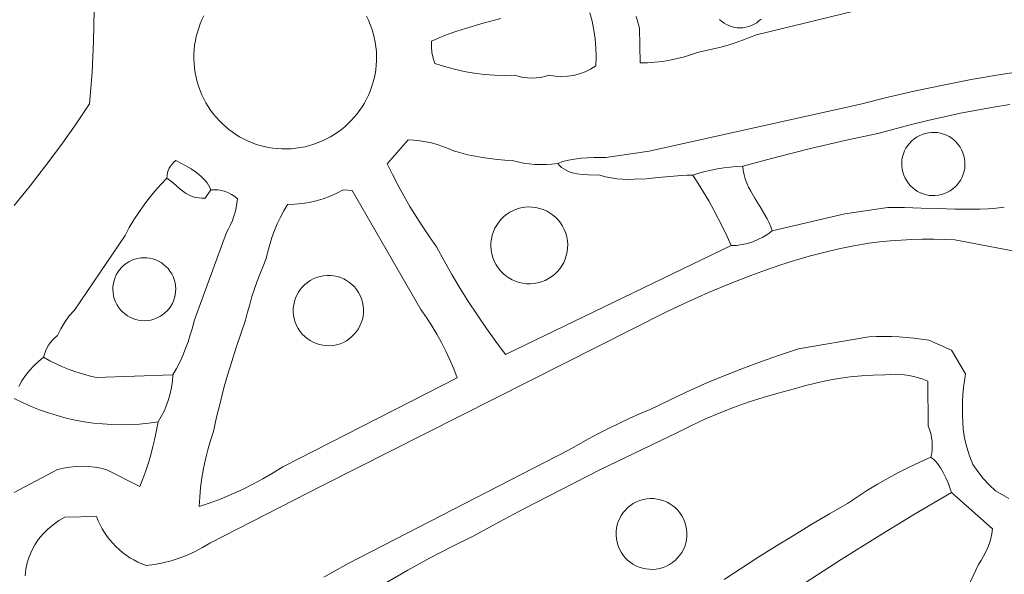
# Model space of a CAD drawing. Header units: inches. Extents: x 36.3 to 71.4, y 17.4 to 61.7.
# Tile 3 of 14: x 42.7 to 54.4, y 25.6 to 32.2. Entities that reach past the tile are written whole.
import ezdxf

# ---------------------------------------------------------------- set-up
doc = ezdxf.new("R2010")
doc.units = ezdxf.units.IN
doc.header["$MEASUREMENT"] = 0
doc.layers.add('10_CLOSED_AREAS', color=7, linetype='CONTINUOUS', lineweight=18)
doc.layers.add('20_EXACT_CIRCLES', color=7, linetype='CONTINUOUS', lineweight=18)

msp = doc.modelspace()

# ---------------------------------------------------------------- linework, layer by layer
at = {"layer": '10_CLOSED_AREAS'}
for points in [[(53.195, 32.452), (51.457, 32.026), (51.374, 31.991), (51.289, 31.959), (51.203, 31.93), (51.117, 31.902), (51.03, 31.878), (50.942, 31.856), (50.854, 31.836), (50.765, 31.819), (50.681, 31.789), (50.595, 31.763), (50.508, 31.74), (50.421, 31.722), (50.333, 31.707), (50.244, 31.697), (50.154, 31.691), (50.065, 31.689), (50.061, 32.106), (50.039, 32.174), (50.021, 32.243)], [(50.021, 32.243), (50.039, 32.174), (50.061, 32.106), (50.065, 31.689), (50.154, 31.691), (50.244, 31.697), (50.333, 31.707), (50.421, 31.722), (50.508, 31.74), (50.595, 31.763), (50.681, 31.789), (50.765, 31.819), (50.854, 31.836), (50.942, 31.856), (51.03, 31.878), (51.117, 31.902), (51.203, 31.93), (51.289, 31.959), (51.374, 31.991), (51.457, 32.026), (53.195, 32.452)], [(43.54, 32.324), (43.538, 32.137), (43.534, 31.949), (43.526, 31.762), (43.516, 31.575), (43.503, 31.388), (43.487, 31.201), (43.317, 30.95), (43.142, 30.702), (42.962, 30.459), (42.777, 30.22), (42.586, 29.985)], [(49.465, 32.289), (49.493, 32.186), (49.515, 32.081), (49.53, 31.975), (49.539, 31.869), (49.542, 31.762), (49.538, 31.654), (49.475, 31.615), (49.409, 31.583), (49.34, 31.558), (49.269, 31.54), (49.197, 31.529), (49.124, 31.525), (49.05, 31.53), (48.977, 31.542), (48.927, 31.526), (48.876, 31.516), (48.825, 31.509), (48.773, 31.507), (48.721, 31.509), (48.67, 31.516), (48.619, 31.527), (48.569, 31.542), (48.447, 31.539), (48.326, 31.543), (48.205, 31.552), (48.085, 31.566), (47.965, 31.587), (47.847, 31.613), (47.73, 31.645), (47.614, 31.683), (47.593, 31.747), (47.579, 31.814), (47.572, 31.881), (47.572, 31.949), (47.671, 31.992), (47.772, 32.031), (47.875, 32.067), (47.978, 32.1), (48.189, 32.162), (48.401, 32.22)], [(54.419, 29.965), (54.322, 29.954), (54.224, 29.947), (54.126, 29.943), (54.027, 29.94), (53.828, 29.942), (53.628, 29.948), (53.427, 29.955), (53.227, 29.96), (53.028, 29.96), (52.512, 29.885), (51.645, 29.681), (51.591, 29.642), (51.534, 29.607), (51.475, 29.577), (51.414, 29.552), (51.351, 29.533), (51.286, 29.518), (51.22, 29.509), (51.153, 29.506), (48.456, 28.206), (48.341, 28.36), (48.23, 28.515), (48.122, 28.673), (48.017, 28.833), (47.915, 28.995), (47.817, 29.159), (47.723, 29.325), (47.631, 29.493), (47.548, 29.611), (47.468, 29.73), (47.39, 29.852), (47.315, 29.975), (47.243, 30.099), (47.174, 30.226), (47.108, 30.354), (47.045, 30.483), (47.294, 30.77), (47.364, 30.766), (47.434, 30.758), (47.504, 30.747), (47.572, 30.732), (47.64, 30.714), (47.707, 30.692), (47.773, 30.667), (47.837, 30.638), (47.923, 30.614), (48.009, 30.592), (48.096, 30.574), (48.184, 30.558), (48.272, 30.545), (48.36, 30.534), (48.449, 30.527), (48.538, 30.522), (48.605, 30.506), (48.672, 30.493), (48.74, 30.483), (48.808, 30.477), (48.876, 30.475), (48.945, 30.476), (49.013, 30.481), (49.082, 30.489), (49.142, 30.511), (49.21, 30.528), (49.283, 30.54), (49.359, 30.549), (49.437, 30.554), (49.513, 30.558), (49.657, 30.56), (50.173, 30.633), (52.702, 31.195), (53.03, 31.278), (53.359, 31.355), (53.689, 31.425), (54.021, 31.489), (54.354, 31.548), (54.688, 31.6)], [(54.688, 31.6), (54.354, 31.548), (54.021, 31.489), (53.689, 31.425), (53.359, 31.355), (53.03, 31.278), (52.702, 31.195), (50.173, 30.633), (49.657, 30.56), (49.513, 30.558), (49.437, 30.554), (49.359, 30.549), (49.283, 30.54), (49.21, 30.528), (49.142, 30.511), (49.082, 30.489), (49.103, 30.463), (49.127, 30.441), (49.153, 30.422), (49.181, 30.406), (49.211, 30.392), (49.243, 30.381), (49.276, 30.372), (49.309, 30.364), (49.379, 30.355), (49.449, 30.35), (49.586, 30.347), (49.652, 30.329), (49.719, 30.315), (49.787, 30.305), (49.856, 30.3), (49.926, 30.297), (49.996, 30.298), (50.138, 30.305), (50.281, 30.318), (50.422, 30.332), (50.561, 30.344), (50.63, 30.347), (50.697, 30.348), (50.77, 30.371), (50.843, 30.391), (50.917, 30.408), (50.992, 30.422), (51.067, 30.434), (51.142, 30.443), (51.218, 30.45), (51.294, 30.454), (51.698, 30.564), (52.104, 30.667), (52.512, 30.761), (52.922, 30.848), (53.115, 30.901), (53.309, 30.952), (53.503, 31), (53.699, 31.045), (53.895, 31.087), (54.091, 31.126), (54.288, 31.161), (54.486, 31.194)], [(54.486, 31.194), (54.288, 31.161), (54.091, 31.126), (53.895, 31.087), (53.699, 31.045), (53.503, 31), (53.309, 30.952), (53.115, 30.901), (52.922, 30.848), (52.512, 30.761), (52.104, 30.667), (51.698, 30.564), (51.294, 30.454), (51.299, 30.402), (51.309, 30.352), (51.323, 30.302), (51.342, 30.253), (51.363, 30.205), (51.388, 30.157), (51.443, 30.063), (51.501, 29.969), (51.557, 29.874), (51.583, 29.827), (51.607, 29.779), (51.628, 29.73), (51.645, 29.681), (52.512, 29.885), (53.028, 29.96), (53.227, 29.96), (53.427, 29.955), (53.628, 29.948), (53.828, 29.942), (54.027, 29.94), (54.126, 29.943), (54.224, 29.947), (54.322, 29.954), (54.419, 29.965)], [(42.643, 27.823), (42.679, 27.89), (42.721, 27.954), (42.768, 28.015), (42.82, 28.071), (42.876, 28.123), (42.937, 28.171), (42.947, 28.209), (42.96, 28.246), (42.977, 28.282), (42.996, 28.315), (43.019, 28.347), (43.044, 28.377), (43.072, 28.405), (43.102, 28.43), (43.143, 28.513), (43.19, 28.591), (43.244, 28.666), (43.305, 28.736), (43.911, 29.627), (43.962, 29.721), (44.016, 29.812), (44.074, 29.902), (44.135, 29.989), (44.2, 30.074), (44.267, 30.156), (44.338, 30.236), (44.412, 30.313), (44.414, 30.344), (44.419, 30.374), (44.428, 30.403), (44.44, 30.43), (44.455, 30.456), (44.473, 30.481), (44.494, 30.503), (44.517, 30.523), (44.576, 30.493), (44.639, 30.46), (44.702, 30.422), (44.763, 30.379), (44.819, 30.333), (44.845, 30.309), (44.869, 30.283), (44.891, 30.257), (44.91, 30.23), (44.926, 30.202), (44.938, 30.173), (44.982, 30.174), (45.024, 30.171), (45.066, 30.164), (45.107, 30.152), (45.147, 30.136), (45.185, 30.117), (45.221, 30.093), (45.254, 30.066), (45.248, 30.012), (45.239, 29.959), (45.227, 29.907), (45.212, 29.856), (45.194, 29.806), (45.173, 29.756), (45.149, 29.708), (45.122, 29.662), (44.736, 28.609), (44.715, 28.524), (44.691, 28.44), (44.664, 28.357), (44.633, 28.275), (44.6, 28.194), (44.564, 28.115), (44.524, 28.037), (44.482, 27.961), (44.477, 27.886), (44.466, 27.812), (44.451, 27.74), (44.432, 27.668), (44.407, 27.598), (44.378, 27.529), (44.344, 27.463), (44.306, 27.399), (44.288, 27.3), (44.268, 27.201), (44.244, 27.104), (44.218, 27.007), (44.19, 26.91), (44.159, 26.815), (44.125, 26.72), (44.089, 26.626), (43.695, 26.827), (43.622, 26.845), (43.549, 26.858), (43.474, 26.866), (43.4, 26.869), (43.325, 26.867), (43.251, 26.86), (43.177, 26.848), (43.104, 26.83), (42.586, 26.556)], [(42.718, 25.559), (42.726, 25.638), (42.741, 25.714), (42.765, 25.789), (42.795, 25.861), (42.833, 25.931), (42.878, 25.997), (42.929, 26.059), (42.987, 26.118), (43.05, 26.171), (43.119, 26.22), (43.193, 26.263), (43.569, 26.269), (43.589, 26.219), (43.612, 26.17), (43.638, 26.122), (43.666, 26.076), (43.696, 26.032), (43.729, 25.989), (43.763, 25.949), (43.8, 25.91), (43.839, 25.874), (43.88, 25.839), (43.923, 25.807), (43.968, 25.777), (44.014, 25.75), (44.062, 25.725), (44.111, 25.702), (44.162, 25.683), (44.264, 25.695), (44.364, 25.714), (44.462, 25.739), (44.559, 25.77), (44.654, 25.807), (44.747, 25.85), (44.836, 25.898), (44.923, 25.952), (46.261, 26.637), (50.388, 28.718), (50.635, 28.836), (50.884, 28.947), (51.136, 29.051), (51.391, 29.148), (51.563, 29.212), (51.736, 29.272), (51.91, 29.327), (52.086, 29.378), (52.263, 29.425), (52.441, 29.466), (52.62, 29.504), (52.801, 29.537), (52.929, 29.551), (53.057, 29.563), (53.185, 29.571), (53.314, 29.578), (53.442, 29.581), (53.571, 29.582), (53.699, 29.58), (53.828, 29.575), (54.559, 29.435)], [(54.559, 29.435), (53.828, 29.575), (53.699, 29.58), (53.571, 29.582), (53.442, 29.581), (53.314, 29.578), (53.185, 29.571), (53.057, 29.563), (52.929, 29.551), (52.801, 29.537), (52.62, 29.504), (52.441, 29.466), (52.263, 29.425), (52.086, 29.378), (51.91, 29.327), (51.736, 29.272), (51.563, 29.212), (51.391, 29.148), (51.136, 29.051), (50.884, 28.947), (50.635, 28.836), (50.388, 28.718), (46.261, 26.637), (44.923, 25.952), (44.836, 25.898), (44.747, 25.85), (44.654, 25.807), (44.559, 25.77), (44.462, 25.739), (44.364, 25.714), (44.264, 25.695), (44.162, 25.683), (44.111, 25.702), (44.062, 25.725), (44.014, 25.75), (43.968, 25.777), (43.923, 25.807), (43.88, 25.839), (43.839, 25.874), (43.8, 25.91), (43.763, 25.949), (43.729, 25.989), (43.696, 26.032), (43.666, 26.076), (43.638, 26.122), (43.612, 26.17), (43.589, 26.219), (43.569, 26.269), (43.193, 26.263), (43.119, 26.22), (43.05, 26.171), (42.987, 26.118), (42.929, 26.059), (42.878, 25.997), (42.833, 25.931), (42.795, 25.861), (42.765, 25.789), (42.741, 25.714), (42.726, 25.638), (42.718, 25.559)], [(54.472, 26.485), (54.417, 26.517), (54.314, 26.575), (54.238, 26.648), (54.167, 26.725), (54.102, 26.806), (54.041, 26.892), (54.001, 26.994), (53.969, 27.098), (53.945, 27.205), (53.929, 27.313), (53.923, 27.396), (53.92, 27.479), (53.919, 27.561), (53.921, 27.644), (53.925, 27.727), (53.932, 27.809), (53.942, 27.891), (53.954, 27.973), (53.789, 28.255), (53.516, 28.375), (53.427, 28.389), (53.338, 28.4), (53.248, 28.409), (53.159, 28.416), (53.069, 28.42), (52.979, 28.421), (52.89, 28.42), (52.8, 28.416), (51.96, 28.273), (51.732, 28.198), (51.506, 28.119), (51.281, 28.035), (51.058, 27.946), (50.837, 27.853), (50.618, 27.756), (50.401, 27.653), (50.186, 27.547), (50.06, 27.494), (49.935, 27.439), (49.812, 27.382), (49.69, 27.322), (49.568, 27.26), (49.448, 27.196), (49.329, 27.129), (49.212, 27.06), (46.576, 25.707), (46.286, 25.546)], [(46.286, 25.546), (46.576, 25.707), (49.212, 27.06), (49.329, 27.129), (49.448, 27.196), (49.568, 27.26), (49.69, 27.322), (49.812, 27.382), (49.935, 27.439), (50.06, 27.494), (50.186, 27.547), (50.401, 27.653), (50.618, 27.756), (50.837, 27.853), (51.058, 27.946), (51.281, 28.035), (51.506, 28.119), (51.732, 28.198), (51.96, 28.273), (52.8, 28.416), (52.89, 28.42), (52.979, 28.421), (53.069, 28.42), (53.159, 28.416), (53.248, 28.409), (53.338, 28.4), (53.427, 28.389), (53.516, 28.375), (53.789, 28.255), (53.954, 27.973), (53.942, 27.891), (53.932, 27.809), (53.925, 27.727), (53.921, 27.644), (53.919, 27.561), (53.92, 27.479), (53.923, 27.396), (53.929, 27.313), (53.945, 27.205), (53.969, 27.098), (54.001, 26.994), (54.041, 26.892), (54.102, 26.806), (54.167, 26.725), (54.238, 26.648), (54.314, 26.575), (54.417, 26.517), (54.472, 26.485)], [(42.586, 27.68), (42.686, 27.63), (42.787, 27.585), (42.89, 27.544), (42.995, 27.507), (43.1, 27.474), (43.207, 27.446), (43.315, 27.421), (43.423, 27.402), (43.533, 27.386), (43.643, 27.375), (43.753, 27.368), (43.863, 27.365), (43.974, 27.367), (44.085, 27.373), (44.196, 27.384), (44.306, 27.399), (44.344, 27.463), (44.378, 27.529), (44.407, 27.598), (44.432, 27.668), (44.451, 27.74), (44.466, 27.812), (44.477, 27.886), (44.482, 27.961), (43.566, 27.93), (43.484, 27.949), (43.402, 27.972), (43.322, 27.998), (43.242, 28.027), (43.164, 28.059), (43.087, 28.094), (43.011, 28.131), (42.937, 28.171), (42.876, 28.123), (42.82, 28.071), (42.768, 28.015), (42.721, 27.954), (42.679, 27.89), (42.643, 27.823)], [(47.035, 25.479), (47.291, 25.628), (47.551, 25.771), (47.814, 25.907), (48.08, 26.037), (48.378, 26.2), (48.678, 26.36), (48.98, 26.518), (49.282, 26.673), (49.586, 26.826), (49.891, 26.976), (50.198, 27.123), (50.506, 27.268), (50.672, 27.352), (50.84, 27.431), (51.011, 27.505), (51.184, 27.573), (51.359, 27.636), (51.536, 27.693), (51.715, 27.744), (51.896, 27.79), (52.029, 27.83), (52.164, 27.864), (52.3, 27.893), (52.437, 27.917), (52.575, 27.936), (52.713, 27.949), (52.852, 27.958), (52.991, 27.961), (53.057, 27.967), (53.123, 27.969), (53.189, 27.966), (53.254, 27.958), (53.318, 27.947), (53.382, 27.93), (53.445, 27.91), (53.506, 27.885), (53.507, 27.351), (53.525, 27.307), (53.539, 27.261), (53.549, 27.214), (53.556, 27.167), (53.558, 27.12), (53.556, 27.072), (53.551, 27.025), (53.541, 26.977), (53.562, 26.963), (53.582, 26.946), (53.602, 26.926), (53.621, 26.903), (53.657, 26.851), (53.69, 26.793), (53.72, 26.731), (53.747, 26.67), (53.769, 26.61), (53.787, 26.556), (54.278, 26.12), (54.269, 26.063), (54.256, 26.007), (54.24, 25.952), (54.221, 25.898), (54.198, 25.845), (54.172, 25.794), (54.143, 25.744), (54.111, 25.696), (53.759, 24.952)], [(51.071, 25.516), (51.278, 25.652), (51.486, 25.786), (51.696, 25.918), (51.906, 26.048), (52.118, 26.176), (52.331, 26.302), (52.546, 26.426), (52.663, 26.506), (52.783, 26.583), (52.905, 26.657), (53.029, 26.728), (53.154, 26.795), (53.282, 26.859), (53.411, 26.92), (53.541, 26.977), (53.551, 27.025), (53.556, 27.072), (53.558, 27.12), (53.556, 27.167), (53.549, 27.214), (53.539, 27.261), (53.525, 27.307), (53.507, 27.351), (53.506, 27.885), (53.445, 27.91), (53.382, 27.93), (53.318, 27.947), (53.254, 27.958), (53.189, 27.966), (53.123, 27.969), (53.057, 27.967), (52.991, 27.961), (52.852, 27.958), (52.713, 27.949), (52.575, 27.936), (52.437, 27.917), (52.3, 27.893), (52.164, 27.864), (52.029, 27.83), (51.896, 27.79), (51.715, 27.744), (51.536, 27.693), (51.359, 27.636), (51.184, 27.573), (51.011, 27.505), (50.84, 27.431), (50.672, 27.352), (50.506, 27.268), (50.198, 27.123), (49.891, 26.976), (49.586, 26.826), (49.282, 26.673), (48.98, 26.518), (48.678, 26.36), (48.378, 26.2), (48.08, 26.037), (47.814, 25.907), (47.551, 25.771), (47.291, 25.628), (47.035, 25.479)], [(42.586, 26.556), (43.104, 26.83), (43.177, 26.848), (43.251, 26.86), (43.325, 26.867), (43.4, 26.869), (43.474, 26.866), (43.549, 26.858), (43.622, 26.845), (43.695, 26.827), (44.089, 26.626), (44.125, 26.72), (44.159, 26.815), (44.19, 26.91), (44.218, 27.007), (44.244, 27.104), (44.268, 27.201), (44.288, 27.3), (44.306, 27.399), (44.196, 27.384), (44.085, 27.373), (43.974, 27.367), (43.863, 27.365), (43.753, 27.368), (43.643, 27.375), (43.533, 27.386), (43.423, 27.402), (43.315, 27.421), (43.207, 27.446), (43.1, 27.474), (42.995, 27.507), (42.89, 27.544), (42.787, 27.585), (42.686, 27.63), (42.586, 27.68)], [(52.037, 25.477), (52.47, 25.755), (52.905, 26.027), (53.344, 26.295), (53.787, 26.556), (53.769, 26.61), (53.747, 26.67), (53.72, 26.731), (53.69, 26.793), (53.657, 26.851), (53.621, 26.903), (53.602, 26.926), (53.582, 26.946), (53.562, 26.963), (53.541, 26.977), (53.411, 26.92), (53.282, 26.859), (53.154, 26.795), (53.029, 26.728), (52.905, 26.657), (52.783, 26.583), (52.663, 26.506), (52.546, 26.426), (52.331, 26.302), (52.118, 26.176), (51.906, 26.048), (51.696, 25.918), (51.486, 25.786), (51.278, 25.652), (51.071, 25.516)], [(53.759, 24.952), (54.111, 25.696), (54.143, 25.744), (54.172, 25.794), (54.198, 25.845), (54.221, 25.898), (54.24, 25.952), (54.256, 26.007), (54.269, 26.063), (54.278, 26.12), (53.787, 26.556), (53.344, 26.295), (52.905, 26.027), (52.47, 25.755), (52.037, 25.477)]]:
    msp.add_lwpolyline(points, dxfattribs=at)
for points in [[(51.153, 29.506), (51.105, 29.615), (51.054, 29.724), (51, 29.831), (50.944, 29.937), (50.886, 30.042), (50.825, 30.146), (50.762, 30.248), (50.697, 30.348), (50.63, 30.347), (50.561, 30.344), (50.422, 30.332), (50.281, 30.318), (50.138, 30.305), (49.996, 30.298), (49.926, 30.297), (49.856, 30.3), (49.787, 30.305), (49.719, 30.315), (49.652, 30.329), (49.586, 30.347), (49.449, 30.35), (49.379, 30.355), (49.309, 30.364), (49.276, 30.372), (49.243, 30.381), (49.211, 30.392), (49.181, 30.406), (49.153, 30.422), (49.127, 30.441), (49.103, 30.463), (49.082, 30.489), (49.013, 30.481), (48.945, 30.476), (48.876, 30.475), (48.808, 30.477), (48.74, 30.483), (48.672, 30.493), (48.605, 30.506), (48.538, 30.522), (48.449, 30.527), (48.36, 30.534), (48.272, 30.545), (48.184, 30.558), (48.096, 30.574), (48.009, 30.592), (47.923, 30.614), (47.837, 30.638), (47.773, 30.667), (47.707, 30.692), (47.64, 30.714), (47.572, 30.732), (47.504, 30.747), (47.434, 30.758), (47.364, 30.766), (47.294, 30.77), (47.045, 30.483), (47.108, 30.354), (47.174, 30.226), (47.243, 30.099), (47.315, 29.975), (47.39, 29.852), (47.468, 29.73), (47.548, 29.611), (47.631, 29.493), (47.723, 29.325), (47.817, 29.159), (47.915, 28.995), (48.017, 28.833), (48.122, 28.673), (48.23, 28.515), (48.341, 28.36), (48.456, 28.206)], [(44.517, 30.523), (44.494, 30.503), (44.473, 30.481), (44.455, 30.456), (44.44, 30.43), (44.428, 30.403), (44.419, 30.374), (44.414, 30.344), (44.412, 30.313), (44.469, 30.268), (44.521, 30.223), (44.569, 30.181), (44.617, 30.144), (44.642, 30.127), (44.668, 30.112), (44.696, 30.1), (44.725, 30.089), (44.757, 30.081), (44.791, 30.075), (44.828, 30.073), (44.868, 30.073), (44.938, 30.173), (44.926, 30.202), (44.91, 30.23), (44.891, 30.257), (44.869, 30.283), (44.845, 30.309), (44.819, 30.333), (44.763, 30.379), (44.702, 30.422), (44.639, 30.46), (44.576, 30.493)], [(50.697, 30.348), (50.762, 30.248), (50.825, 30.146), (50.886, 30.042), (50.944, 29.937), (51, 29.831), (51.054, 29.724), (51.105, 29.615), (51.153, 29.506), (51.22, 29.509), (51.286, 29.518), (51.351, 29.533), (51.414, 29.552), (51.475, 29.577), (51.534, 29.607), (51.591, 29.642), (51.645, 29.681), (51.628, 29.73), (51.607, 29.779), (51.583, 29.827), (51.557, 29.874), (51.501, 29.969), (51.443, 30.063), (51.388, 30.157), (51.363, 30.205), (51.342, 30.253), (51.323, 30.302), (51.309, 30.352), (51.299, 30.402), (51.294, 30.454), (51.218, 30.45), (51.142, 30.443), (51.067, 30.434), (50.992, 30.422), (50.917, 30.408), (50.843, 30.391), (50.77, 30.371)], [(44.412, 30.313), (44.338, 30.236), (44.267, 30.156), (44.2, 30.074), (44.135, 29.989), (44.074, 29.902), (44.016, 29.812), (43.962, 29.721), (43.911, 29.627), (43.305, 28.736), (43.244, 28.666), (43.19, 28.591), (43.143, 28.513), (43.102, 28.43), (43.072, 28.405), (43.044, 28.377), (43.019, 28.347), (42.996, 28.315), (42.977, 28.282), (42.96, 28.246), (42.947, 28.209), (42.937, 28.171), (43.011, 28.131), (43.087, 28.094), (43.164, 28.059), (43.242, 28.027), (43.322, 27.998), (43.402, 27.972), (43.484, 27.949), (43.566, 27.93), (44.482, 27.961), (44.524, 28.037), (44.564, 28.115), (44.6, 28.194), (44.633, 28.275), (44.664, 28.357), (44.691, 28.44), (44.715, 28.524), (44.736, 28.609), (45.122, 29.662), (45.149, 29.708), (45.173, 29.756), (45.194, 29.806), (45.212, 29.856), (45.227, 29.907), (45.239, 29.959), (45.248, 30.012), (45.254, 30.066), (45.221, 30.093), (45.185, 30.117), (45.147, 30.136), (45.107, 30.152), (45.066, 30.164), (45.024, 30.171), (44.982, 30.174), (44.938, 30.173), (44.868, 30.073), (44.828, 30.073), (44.791, 30.075), (44.757, 30.081), (44.725, 30.089), (44.696, 30.1), (44.668, 30.112), (44.642, 30.127), (44.617, 30.144), (44.569, 30.181), (44.521, 30.223), (44.469, 30.268)], [(45.851, 29.997), (45.939, 30), (46.026, 30.008), (46.112, 30.022), (46.196, 30.041), (46.28, 30.066), (46.361, 30.096), (46.441, 30.132), (46.518, 30.173), (46.624, 30.166), (47.446, 28.741), (47.513, 28.646), (47.576, 28.549), (47.635, 28.449), (47.691, 28.348), (47.744, 28.245), (47.793, 28.14), (47.839, 28.034), (47.881, 27.925), (45.797, 26.863), (45.679, 26.79), (45.559, 26.721), (45.437, 26.655), (45.313, 26.593), (45.187, 26.536), (45.059, 26.482), (44.929, 26.433), (44.798, 26.388), (44.804, 26.502), (44.814, 26.616), (44.829, 26.73), (44.848, 26.843), (44.871, 26.955), (44.899, 27.067), (44.931, 27.177), (44.967, 27.286), (45.005, 27.455), (45.046, 27.623), (45.089, 27.79), (45.136, 27.957), (45.186, 28.123), (45.238, 28.288), (45.294, 28.452), (45.352, 28.615), (45.375, 28.709), (45.401, 28.803), (45.428, 28.896), (45.458, 28.989), (45.49, 29.081), (45.524, 29.172), (45.56, 29.262), (45.598, 29.352), (45.617, 29.437), (45.64, 29.521), (45.667, 29.604), (45.697, 29.685), (45.73, 29.766), (45.767, 29.844), (45.808, 29.922)]]:
    msp.add_lwpolyline(points, close=True, dxfattribs=at)
at = {"layer": '20_EXACT_CIRCLES'}
for points in [[(46.798, 32.247), (46.821, 32.199), (46.842, 32.149), (46.861, 32.097), (46.877, 32.045), (46.89, 31.991), (46.901, 31.935), (46.909, 31.88), (46.914, 31.824), (46.916, 31.769), (46.916, 31.715), (46.912, 31.661), (46.907, 31.607), (46.898, 31.554), (46.887, 31.502), (46.874, 31.451), (46.858, 31.4), (46.839, 31.351), (46.819, 31.303), (46.796, 31.255), (46.771, 31.209), (46.744, 31.164), (46.714, 31.121), (46.683, 31.079), (46.65, 31.039), (46.614, 31), (46.577, 30.963), (46.538, 30.927), (46.498, 30.894), (46.455, 30.862), (46.411, 30.832), (46.366, 30.805), (46.318, 30.78), (46.27, 30.756), (46.22, 30.736), (46.168, 30.717), (46.116, 30.701), (46.062, 30.688), (46.006, 30.677), (45.951, 30.669), (45.895, 30.664), (45.84, 30.662), (45.786, 30.662), (45.732, 30.665), (45.678, 30.671), (45.625, 30.68), (45.573, 30.691), (45.522, 30.704), (45.471, 30.72), (45.422, 30.739), (45.374, 30.759), (45.326, 30.782), (45.28, 30.807), (45.235, 30.834), (45.192, 30.864), (45.15, 30.895), (45.11, 30.928), (45.071, 30.964), (45.034, 31.001), (44.998, 31.04), (44.965, 31.08), (44.933, 31.123), (44.904, 31.167), (44.876, 31.212), (44.851, 31.26), (44.827, 31.308), (44.807, 31.358), (44.788, 31.41), (44.772, 31.462), (44.759, 31.516), (44.748, 31.571), (44.74, 31.627), (44.735, 31.682), (44.733, 31.737), (44.733, 31.792), (44.737, 31.846), (44.742, 31.9), (44.751, 31.953), (44.762, 32.005), (44.775, 32.056), (44.791, 32.106), (44.81, 32.156), (44.83, 32.204), (44.853, 32.252)], [(51.512, 32.213), (51.487, 32.19), (51.46, 32.169), (51.43, 32.151), (51.399, 32.136), (51.365, 32.123), (51.33, 32.115), (51.295, 32.109), (51.261, 32.108), (51.227, 32.109), (51.193, 32.114), (51.16, 32.123), (51.128, 32.134), (51.098, 32.148), (51.069, 32.165), (51.042, 32.185), (51.017, 32.207)]]:
    msp.add_lwpolyline(points, dxfattribs=at)
for points in [[(53.217, 30.347), (53.206, 30.384), (53.198, 30.421), (53.194, 30.459), (53.193, 30.496), (53.196, 30.532), (53.203, 30.568), (53.213, 30.603), (53.227, 30.637), (53.243, 30.669), (53.263, 30.7), (53.285, 30.728), (53.31, 30.755), (53.338, 30.779), (53.369, 30.801), (53.402, 30.819), (53.438, 30.835), (53.474, 30.847), (53.512, 30.855), (53.549, 30.859), (53.586, 30.859), (53.622, 30.856), (53.658, 30.849), (53.693, 30.839), (53.727, 30.826), (53.759, 30.809), (53.79, 30.79), (53.819, 30.767), (53.845, 30.742), (53.869, 30.714), (53.891, 30.683), (53.909, 30.65), (53.925, 30.615), (53.937, 30.578), (53.945, 30.541), (53.949, 30.503), (53.949, 30.466), (53.946, 30.43), (53.939, 30.394), (53.929, 30.359), (53.916, 30.325), (53.899, 30.293), (53.88, 30.262), (53.857, 30.234), (53.832, 30.207), (53.804, 30.183), (53.773, 30.161), (53.74, 30.143), (53.705, 30.127), (53.668, 30.115), (53.631, 30.108), (53.594, 30.103), (53.557, 30.103), (53.52, 30.106), (53.484, 30.113), (53.449, 30.123), (53.416, 30.136), (53.383, 30.153), (53.353, 30.172), (53.324, 30.195), (53.297, 30.22), (53.273, 30.248), (53.252, 30.279), (53.233, 30.312)], [(48.307, 29.363), (48.294, 29.408), (48.286, 29.454), (48.283, 29.499), (48.284, 29.544), (48.29, 29.588), (48.299, 29.631), (48.313, 29.673), (48.331, 29.713), (48.353, 29.752), (48.378, 29.788), (48.406, 29.822), (48.438, 29.853), (48.473, 29.881), (48.511, 29.906), (48.552, 29.927), (48.596, 29.944), (48.641, 29.957), (48.687, 29.965), (48.732, 29.968), (48.777, 29.967), (48.821, 29.961), (48.864, 29.951), (48.906, 29.937), (48.947, 29.92), (48.985, 29.898), (49.021, 29.873), (49.055, 29.844), (49.086, 29.813), (49.114, 29.778), (49.139, 29.739), (49.16, 29.698), (49.177, 29.655), (49.19, 29.609), (49.198, 29.564), (49.201, 29.519), (49.2, 29.474), (49.194, 29.43), (49.184, 29.386), (49.171, 29.344), (49.153, 29.304), (49.131, 29.266), (49.106, 29.229), (49.078, 29.196), (49.046, 29.165), (49.011, 29.136), (48.973, 29.112), (48.932, 29.091), (48.888, 29.074), (48.843, 29.061), (48.797, 29.053), (48.752, 29.05), (48.707, 29.051), (48.663, 29.057), (48.62, 29.066), (48.578, 29.08), (48.537, 29.098), (48.499, 29.119), (48.463, 29.144), (48.429, 29.173), (48.398, 29.205), (48.37, 29.24), (48.345, 29.278), (48.324, 29.319)], [(43.796, 28.835), (43.782, 28.871), (43.773, 28.907), (43.767, 28.944), (43.764, 28.981), (43.766, 29.017), (43.771, 29.053), (43.779, 29.089), (43.791, 29.123), (43.805, 29.156), (43.823, 29.187), (43.844, 29.217), (43.868, 29.244), (43.894, 29.27), (43.924, 29.293), (43.956, 29.313), (43.99, 29.33), (44.026, 29.344), (44.063, 29.353), (44.099, 29.359), (44.136, 29.361), (44.173, 29.36), (44.209, 29.355), (44.244, 29.347), (44.278, 29.335), (44.311, 29.321), (44.342, 29.303), (44.372, 29.282), (44.4, 29.258), (44.425, 29.231), (44.448, 29.202), (44.468, 29.17), (44.485, 29.136), (44.499, 29.1), (44.509, 29.063), (44.514, 29.026), (44.517, 28.99), (44.515, 28.953), (44.51, 28.917), (44.502, 28.882), (44.491, 28.848), (44.476, 28.815), (44.458, 28.784), (44.437, 28.754), (44.413, 28.726), (44.387, 28.701), (44.357, 28.678), (44.325, 28.658), (44.291, 28.641), (44.255, 28.627), (44.218, 28.617), (44.182, 28.611), (44.145, 28.609), (44.109, 28.611), (44.073, 28.615), (44.037, 28.624), (44.003, 28.635), (43.97, 28.65), (43.939, 28.668), (43.909, 28.689), (43.882, 28.713), (43.856, 28.739), (43.833, 28.769), (43.813, 28.801)], [(45.933, 28.631), (45.925, 28.673), (45.921, 28.715), (45.921, 28.757), (45.926, 28.797), (45.935, 28.837), (45.947, 28.876), (45.963, 28.913), (45.982, 28.948), (46.005, 28.982), (46.03, 29.013), (46.059, 29.042), (46.09, 29.067), (46.125, 29.09), (46.161, 29.11), (46.2, 29.126), (46.241, 29.138), (46.284, 29.146), (46.326, 29.15), (46.367, 29.149), (46.408, 29.145), (46.448, 29.136), (46.486, 29.124), (46.524, 29.108), (46.559, 29.089), (46.592, 29.066), (46.623, 29.04), (46.652, 29.012), (46.678, 28.98), (46.701, 28.946), (46.72, 28.909), (46.736, 28.87), (46.749, 28.829), (46.757, 28.787), (46.76, 28.745), (46.76, 28.703), (46.755, 28.663), (46.747, 28.623), (46.734, 28.584), (46.718, 28.547), (46.699, 28.512), (46.677, 28.478), (46.651, 28.447), (46.622, 28.419), (46.591, 28.393), (46.557, 28.37), (46.52, 28.35), (46.481, 28.334), (46.44, 28.322), (46.397, 28.314), (46.355, 28.31), (46.314, 28.311), (46.273, 28.316), (46.233, 28.324), (46.195, 28.336), (46.158, 28.352), (46.122, 28.371), (46.089, 28.394), (46.058, 28.42), (46.029, 28.448), (46.003, 28.48), (45.98, 28.514), (45.961, 28.551), (45.945, 28.59)], [(49.791, 25.961), (49.783, 26.004), (49.779, 26.046), (49.78, 26.088), (49.785, 26.129), (49.793, 26.169), (49.806, 26.208), (49.822, 26.245), (49.841, 26.281), (49.864, 26.315), (49.89, 26.346), (49.919, 26.375), (49.951, 26.401), (49.985, 26.424), (50.022, 26.443), (50.062, 26.459), (50.103, 26.472), (50.146, 26.48), (50.188, 26.483), (50.23, 26.483), (50.271, 26.478), (50.311, 26.469), (50.35, 26.457), (50.388, 26.441), (50.423, 26.421), (50.457, 26.398), (50.488, 26.372), (50.517, 26.343), (50.543, 26.312), (50.566, 26.277), (50.586, 26.24), (50.602, 26.201), (50.614, 26.159), (50.622, 26.117), (50.625, 26.074), (50.625, 26.032), (50.62, 25.991), (50.611, 25.951), (50.599, 25.912), (50.583, 25.875), (50.563, 25.839), (50.541, 25.806), (50.515, 25.774), (50.486, 25.745), (50.454, 25.719), (50.419, 25.697), (50.382, 25.677), (50.343, 25.661), (50.301, 25.649), (50.259, 25.641), (50.216, 25.637), (50.175, 25.638), (50.133, 25.642), (50.093, 25.651), (50.054, 25.664), (50.017, 25.68), (49.981, 25.699), (49.948, 25.722), (49.916, 25.748), (49.888, 25.777), (49.862, 25.809), (49.839, 25.843), (49.819, 25.88), (49.803, 25.92)]]:
    msp.add_lwpolyline(points, close=True, dxfattribs=at)

doc.saveas('drawing.dxf')
